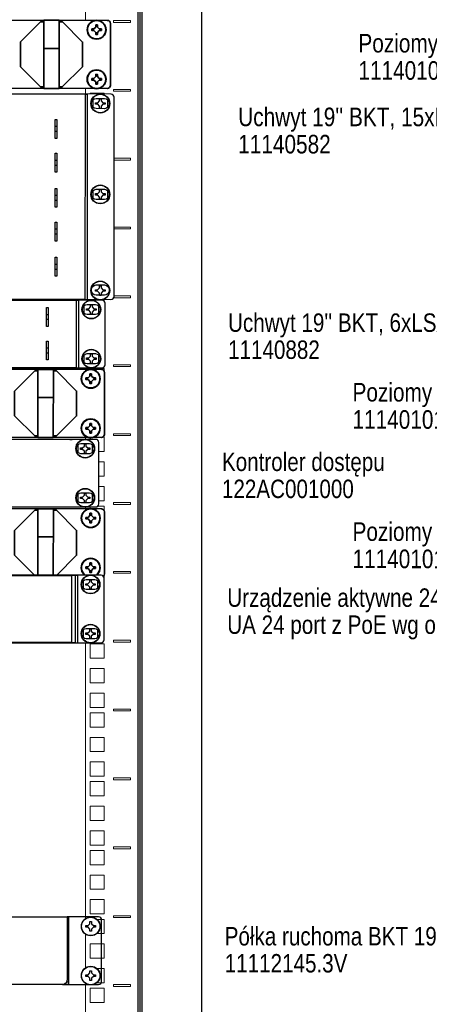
# Model space of a CAD drawing. Header units: millimetres. Extents: x 284 to 42354, y 172 to 67105.
# Tile 7 of 43: x 11012 to 14053, y 7841 to 15155. Entities that reach past the tile are written whole.
import ezdxf
from ezdxf.enums import TextEntityAlignment as Align

# ---------------------------------------------------------------- set-up
doc = ezdxf.new("R2010")
doc.units = ezdxf.units.MM
for name, color, linetype, lineweight in [('2DE_BKT_pp', 7, 'Continuous', 35), ('2DE_OBJ_BKT-pp', 93, 'Continuous', 25), ('2DE_TXT', 53, 'Continuous', 15), ('CP_DETAL', 33, 'Continuous', 9)]:
    doc.layers.add(name, color=color, linetype=linetype, lineweight=lineweight)
doc.layers.add('CP_WIPEOUT', color=7, linetype='Continuous')
doc.styles.add('CP_ATTR', font='ARIAL.TTF')

# ---------------------------------------------------------------- blocks, each defined once
blk = doc.blocks.new('2d_bkt_switchward_1_08_52m2dvd')
for points in [[(560, 1940.5), (560, 49.5), (600, 49.5), (600, 1940.5), (560, 1940.5)], [(559, 60), (559, 1930), (559, 1930)], [(561.5, 49.55), (561.5, 1931.51), (561.5, 1931.51)]]:
    blk.add_lwpolyline(points)
at = {"layer": 'CP_DETAL'}
for points in [[(525, 60), (525, 1930), (525, 1930)], [(527.9, 1028), (537.1, 1028), (537.1, 1037.2), (527.9, 1037.2), (527.9, 1028)], [(543.1, 1039.55), (554.1, 1039.55), (554.1, 1038.35), (543.1, 1038.35), (543.1, 1039.55)], [(527.9, 1012.13), (537.1, 1012.13), (537.1, 1021.33), (527.9, 1021.33), (527.9, 1012.13)], [(527.9, 996.25), (537.1, 996.25), (537.1, 1005.45), (527.9, 1005.45), (527.9, 996.25)], [(527.9, 983.55), (537.1, 983.55), (537.1, 992.75), (527.9, 992.75), (527.9, 983.55)], [(543.1, 995.1), (554.1, 995.1), (554.1, 993.9), (543.1, 993.9), (543.1, 995.1)], [(527.9, 967.68), (537.1, 967.68), (537.1, 976.88), (527.9, 976.88), (527.9, 967.68)], [(527.9, 951.8), (537.1, 951.8), (537.1, 961), (527.9, 961), (527.9, 951.8)], [(527.9, 939.1), (537.1, 939.1), (537.1, 948.3), (527.9, 948.3), (527.9, 939.1)], [(543.1, 950.65), (554.1, 950.65), (554.1, 949.45), (543.1, 949.45), (543.1, 950.65)], [(527.9, 923.23), (537.1, 923.23), (537.1, 932.43), (527.9, 932.43), (527.9, 923.23)], [(527.9, 907.35), (537.1, 907.35), (537.1, 916.55), (527.9, 916.55), (527.9, 907.35)], [(527.9, 894.65), (537.1, 894.65), (537.1, 903.85), (527.9, 903.85), (527.9, 894.65)], [(543.1, 906.2), (554.1, 906.2), (554.1, 905), (543.1, 905), (543.1, 906.2)], [(527.9, 878.78), (537.1, 878.78), (537.1, 887.98), (527.9, 887.98), (527.9, 878.78)], [(527.9, 862.9), (537.1, 862.9), (537.1, 872.1), (527.9, 872.1), (527.9, 862.9)], [(527.9, 850.2), (537.1, 850.2), (537.1, 859.4), (527.9, 859.4), (527.9, 850.2)], [(543.1, 861.75), (554.1, 861.75), (554.1, 860.55), (543.1, 860.55), (543.1, 861.75)], [(527.9, 834.33), (537.1, 834.33), (537.1, 843.53), (527.9, 843.53), (527.9, 834.33)], [(527.9, 818.45), (537.1, 818.45), (537.1, 827.65), (527.9, 827.65), (527.9, 818.45)], [(527.9, 805.75), (537.1, 805.75), (537.1, 814.95), (527.9, 814.95), (527.9, 805.75)], [(543.1, 817.3), (554.1, 817.3), (554.1, 816.1), (543.1, 816.1), (543.1, 817.3)], [(527.9, 789.88), (537.1, 789.88), (537.1, 799.08), (527.9, 799.08), (527.9, 789.88)], [(527.9, 774), (537.1, 774), (537.1, 783.2), (527.9, 783.2), (527.9, 774)], [(527.9, 761.3), (537.1, 761.3), (537.1, 770.5), (527.9, 770.5), (527.9, 761.3)], [(543.1, 772.85), (554.1, 772.85), (554.1, 771.65), (543.1, 771.65), (543.1, 772.85)], [(527.9, 745.43), (537.1, 745.43), (537.1, 754.63), (527.9, 754.63), (527.9, 745.43)], [(527.9, 729.55), (537.1, 729.55), (537.1, 738.75), (527.9, 738.75), (527.9, 729.55)], [(527.9, 716.85), (537.1, 716.85), (537.1, 726.05), (527.9, 726.05), (527.9, 716.85)], [(543.1, 728.4), (554.1, 728.4), (554.1, 727.2), (543.1, 727.2), (543.1, 728.4)], [(527.9, 700.98), (537.1, 700.98), (537.1, 710.18), (527.9, 710.18), (527.9, 700.98)], [(527.9, 685.1), (537.1, 685.1), (537.1, 694.3), (527.9, 694.3), (527.9, 685.1)], [(527.9, 672.4), (537.1, 672.4), (537.1, 681.6), (527.9, 681.6), (527.9, 672.4)], [(543.1, 683.95), (554.1, 683.95), (554.1, 682.75), (543.1, 682.75), (543.1, 683.95)], [(527.9, 656.53), (537.1, 656.53), (537.1, 665.72), (527.9, 665.72), (527.9, 656.53)], [(527.9, 640.65), (537.1, 640.65), (537.1, 649.85), (527.9, 649.85), (527.9, 640.65)], [(527.9, 627.95), (537.1, 627.95), (537.1, 637.15), (527.9, 637.15), (527.9, 627.95)], [(543.1, 639.5), (554.1, 639.5), (554.1, 638.3), (543.1, 638.3), (543.1, 639.5)], [(527.9, 612.08), (537.1, 612.08), (537.1, 621.28), (527.9, 621.28), (527.9, 612.08)], [(527.9, 596.2), (537.1, 596.2), (537.1, 605.4), (527.9, 605.4), (527.9, 596.2)], [(527.9, 583.5), (537.1, 583.5), (537.1, 592.7), (527.9, 592.7), (527.9, 583.5)], [(543.1, 595.05), (554.1, 595.05), (554.1, 593.85), (543.1, 593.85), (543.1, 595.05)], [(527.9, 567.63), (537.1, 567.63), (537.1, 576.83), (527.9, 576.83), (527.9, 567.63)], [(527.9, 551.75), (537.1, 551.75), (537.1, 560.95), (527.9, 560.95), (527.9, 551.75)], [(527.9, 539.05), (537.1, 539.05), (537.1, 548.25), (527.9, 548.25), (527.9, 539.05)], [(543.1, 550.6), (554.1, 550.6), (554.1, 549.4), (543.1, 549.4), (543.1, 550.6)], [(527.9, 523.18), (537.1, 523.18), (537.1, 532.38), (527.9, 532.38), (527.9, 523.18)], [(527.9, 507.3), (537.1, 507.3), (537.1, 516.5), (527.9, 516.5), (527.9, 507.3)], [(527.9, 494.6), (537.1, 494.6), (537.1, 503.8), (527.9, 503.8), (527.9, 494.6)], [(543.1, 506.15), (554.1, 506.15), (554.1, 504.95), (543.1, 504.95), (543.1, 506.15)], [(527.9, 478.73), (537.1, 478.73), (537.1, 487.92), (527.9, 487.92), (527.9, 478.73)], [(527.9, 462.85), (537.1, 462.85), (537.1, 472.05), (527.9, 472.05), (527.9, 462.85)], [(527.9, 450.15), (537.1, 450.15), (537.1, 459.35), (527.9, 459.35), (527.9, 450.15)], [(543.1, 461.7), (554.1, 461.7), (554.1, 460.5), (543.1, 460.5), (543.1, 461.7)], [(527.9, 434.28), (537.1, 434.28), (537.1, 443.48), (527.9, 443.48), (527.9, 434.28)], [(527.9, 418.4), (537.1, 418.4), (537.1, 427.6), (527.9, 427.6), (527.9, 418.4)], [(527.9, 405.7), (537.1, 405.7), (537.1, 414.9), (527.9, 414.9), (527.9, 405.7)], [(543.1, 417.25), (554.1, 417.25), (554.1, 416.05), (543.1, 416.05), (543.1, 417.25)]]:
    blk.add_lwpolyline(points, dxfattribs=at)
at = {"style": 'CP_ATTR', "flags": 9}
for tag in ['ARTICLE', 'PRODUCT-TYPE', 'PRODUCER', 'CHARACTER', 'OTHER']:
    blk.add_attdef(tag, text='', height=0.00005, dxfattribs=at).set_placement((67.41, 67.69), align=Align.MIDDLE_LEFT)
at = {"layer": '2DE_TXT', "style": 'CP_ATTR', "width": 0.8}
for tag, p in [('NAME', (-3.39, 2020.54)), ('ORDER-NO', (-3.39, 2002.94))]:
    blk.add_attdef(tag, text='', height=10, dxfattribs=at).set_placement(p, align=Align.MIDDLE_LEFT)
blk = doc.blocks.new('2d_n_bkt_1_134_f9ox6sg')
at = {"layer": '2DE_TXT', "style": 'CP_ATTR', "width": 0.8}
for tag, p in [('NAME', (553.7, -8.55)), ('ORDER-NO', (553.7, -26.15))]:
    blk.add_attdef(tag, text='', height=12, dxfattribs=at).set_placement(p, align=Align.MIDDLE_LEFT)
blk.add_wipeout([(-8.9, 4.05), (-8.9, -124.5), (-6.9, -126.4), (471.7, -126.4), (473.7, -124.4), (473.7, 4.05), (471.7, 6.05), (-6.9, 6.05)]).dxf.layer = 'CP_WIPEOUT'
for p, q in [((436.72, -14.88), (435.72, -14.88)), ((436.72, -18.08), (435.72, -18.08)), ((436.72, -36.68), (435.72, -36.68)), ((436.72, -39.88), (435.72, -39.88)), ((436.72, -59.33), (435.72, -59.33)), ((436.72, -62.53), (435.72, -62.53)), ((436.72, -81.13), (435.72, -81.13)), ((436.72, -84.33), (435.72, -84.33)), ((436.72, -103.78), (435.72, -103.78)), ((436.72, -106.98), (435.72, -106.98))]:
    blk.add_line(p, q)
for points in [[(9.9, 6.05), (454.9, 6.05), (454.9, -126.4), (9.9, -126.4)], [(436.72, -22.47), (435.72, -22.47), (435.72, -10.27), (436.72, -10.27)], [(436.72, -44.27), (435.72, -44.27), (435.72, -32.07), (436.72, -32.07)], [(436.72, -66.92), (435.72, -66.92), (435.72, -54.72), (436.72, -54.72)], [(436.72, -88.72), (435.72, -88.72), (435.72, -76.52), (436.72, -76.52)], [(436.72, -111.37), (435.72, -111.37), (435.72, -99.17), (436.72, -99.17)]]:
    blk.add_lwpolyline(points, close=True)
at = {"style": 'CP_ATTR', "flags": 1}
for tag in ['ARTICLE', 'PRODUCT-TYPE', 'PRODUCER', 'CHARACTER', 'OTHER']:
    blk.add_attdef(tag, text='', height=0.00005, dxfattribs=at).set_placement((0, 0), align=Align.MIDDLE_LEFT)
for points in [[(464.8, 5.95), (463.26, 5.75), (461.82, 5.15), (460.59, 4.21), (459.65, 2.97), (459.05, 1.54), (458.85, 0), (459.05, -1.54), (459.65, -2.98), (460.59, -4.21), (461.82, -5.15), (463.26, -5.75), (464.8, -5.95), (466.34, -5.75), (467.77, -5.15), (469.01, -4.21), (469.95, -2.98), (470.55, -1.54), (470.75, 0), (470.55, 1.54), (469.95, 2.97), (469.01, 4.21), (467.77, 5.15), (466.34, 5.75)], [(464.8, -52.67), (463.26, -52.87), (461.82, -53.47), (460.59, -54.41), (459.65, -55.64), (459.05, -57.08), (458.85, -58.62), (459.05, -60.16), (459.65, -61.59), (460.59, -62.83), (461.82, -63.77), (463.26, -64.37), (464.8, -64.57), (466.34, -64.37), (467.77, -63.77), (469.01, -62.83), (469.95, -61.59), (470.55, -60.16), (470.75, -58.62), (470.55, -57.08), (469.95, -55.64), (469.01, -54.41), (467.77, -53.47), (466.34, -52.87)], [(464.8, -114.7), (463.26, -114.9), (461.82, -115.5), (460.59, -116.44), (459.65, -117.68), (459.05, -119.11), (458.85, -120.65), (459.05, -122.19), (459.65, -123.63), (460.59, -124.86), (461.82, -125.8), (463.26, -126.4), (464.8, -126.6), (466.34, -126.4), (467.77, -125.8), (469.01, -124.86), (469.95, -123.63), (470.55, -122.19), (470.75, -120.65), (470.55, -119.11), (469.95, -117.68), (469.01, -116.44), (467.77, -115.5), (466.34, -114.9)]]:
    blk.add_wipeout(points).dxf.layer = 'CP_WIPEOUT'
for p, q in [((454.9, 6.05), (456.38, 6.05)), ((456.38, 6.05), (456.38, -126.4)), ((460.2, -2.63), (460.2, 2.62)), ((469.4, 2.63), (469.4, -2.63)), ((460.2, -61.25), (460.2, -55.99)), ((469.4, -55.99), (469.4, -61.25))]:
    blk.add_line(p, q)
for points in [[(-6.9, -126.4), (-6.9, -126.4), (-6.9, -126.4), (-6.9, -126.4), (471.7, -126.4), (471.7, -126.4), (471.7, -126.4, 0.365903), (473.7, -124.4), (473.7, -124.4), (473.7, 4.05, 0.414021), (471.7, 6.05), (471.7, 6.05), (-6.9, 6.05, 0.457803), (-8.9, 4.05), (-8.9, 4.05), (-8.9, -124.18, 0.383758), (-6.9, -126.4), (-6.9, -126.4)], [(462.05, 3.3), (462.05, 3.3), (467.55, 3.3, -0.401538), (470.55, 0.3), (470.55, 0.3), (470.55, -0.3, -0.401538), (467.55, -3.3), (467.55, -3.3), (462.05, -3.3, -0.401538), (459.05, -0.3), (459.05, -0.3), (459.05, 0.2, -0.409645), (462.05, 3.3), (462.05, 3.3)], [(462.05, -55.32), (462.05, -55.32), (467.55, -55.32, -0.401538), (470.55, -58.32), (470.55, -58.32), (470.55, -58.92, -0.401538), (467.55, -61.92), (467.55, -61.92), (462.05, -61.92, -0.401538), (459.05, -58.92), (459.05, -58.92), (459.05, -58.42, -0.409645), (462.05, -55.32), (462.05, -55.32)], [(462.05, -117.05), (462.05, -117.05), (467.55, -117.05, -0.401538), (470.55, -120.05), (470.55, -120.05), (470.55, -120.65, -0.401538), (467.55, -123.65), (467.55, -123.65), (462.05, -123.65, -0.401538), (459.05, -120.65), (459.05, -120.65), (459.05, -120.15, -0.409645), (462.05, -117.05), (462.05, -117.05)]]:
    blk.add_lwpolyline(points, format="xyb")
for points in [[(461.7, 0.5), (463.1, 0.5), (464.3, 1.7), (464.3, 3.1), (465.3, 3.1), (465.3, 1.7), (466.5, 0.5), (467.9, 0.5), (467.9, -0.5), (466.5, -0.5), (465.3, -1.7), (465.3, -3.1), (464.3, -3.1), (464.3, -1.7), (463.1, -0.5), (461.7, -0.5), (461.7, 0.5)], [(461.7, -58.12), (463.1, -58.12), (464.3, -56.92), (464.3, -55.52), (465.3, -55.52), (465.3, -56.92), (466.5, -58.12), (467.9, -58.12), (467.9, -59.12), (466.5, -59.12), (465.3, -60.32), (465.3, -61.72), (464.3, -61.72), (464.3, -60.32), (463.1, -59.12), (461.7, -59.12), (461.7, -58.12)], [(461.7, -120.15), (463.1, -120.15), (464.3, -118.95), (464.3, -117.55), (465.3, -117.55), (465.3, -118.95), (466.5, -120.15), (467.9, -120.15), (467.9, -121.15), (466.5, -121.15), (465.3, -122.35), (465.3, -123.75), (464.3, -123.75), (464.3, -122.35), (463.1, -121.15), (461.7, -121.15), (461.7, -120.15)]]:
    blk.add_lwpolyline(points)
for centre, radius in [((464.8, 0), 6.1), ((464.8, 0), 5.95), ((464.8, -58.62), 6.1), ((464.8, -58.62), 5.95), ((464.8, -120.65), 6.1), ((464.8, -120.65), 5.95)]:
    blk.add_circle(centre, radius)
blk = doc.blocks.new('2d_n_bkt_1_132_fuhk3d1')
at = {"layer": '2DE_TXT', "style": 'CP_ATTR', "width": 0.8}
for tag, p in [('NAME', (553.7, -8.55)), ('ORDER-NO', (553.7, -26.15))]:
    blk.add_attdef(tag, text='', height=12, dxfattribs=at).set_placement(p, align=Align.MIDDLE_LEFT)
blk.add_wipeout([(-6.9, 6.05), (471.7, 6.05), (473.7, 4.05), (473.7, -35.95), (471.7, -37.95), (-6.9, -37.95), (-8.9, -36.05), (-8.9, 4.05)]).dxf.layer = 'CP_WIPEOUT'
for p, q in [((436.74, -3.36), (435.74, -3.36)), ((436.74, -6.56), (435.74, -6.56)), ((436.74, -25.16), (435.74, -25.16)), ((436.74, -28.36), (435.74, -28.36))]:
    blk.add_line(p, q)
for points in [[(9.9, 6.05), (454.9, 6.05), (454.9, -37.95), (9.9, -37.95)], [(436.74, -10.95), (435.74, -10.95), (435.74, 1.25), (436.74, 1.25)], [(436.74, -32.75), (435.74, -32.75), (435.74, -20.55), (436.74, -20.55)]]:
    blk.add_lwpolyline(points, close=True)
at = {"style": 'CP_ATTR', "flags": 1}
for tag in ['ARTICLE', 'PRODUCT-TYPE', 'PRODUCER', 'CHARACTER', 'OTHER']:
    blk.add_attdef(tag, text='', height=0.00005, dxfattribs=at).set_placement((0, 0), align=Align.MIDDLE_LEFT)
for points in [[(464.8, 5.95), (463.26, 5.75), (461.82, 5.15), (460.59, 4.21), (459.65, 2.97), (459.05, 1.54), (458.85, 0), (459.05, -1.54), (459.65, -2.98), (460.59, -4.21), (461.82, -5.15), (463.26, -5.75), (464.8, -5.95), (466.34, -5.75), (467.77, -5.15), (469.01, -4.21), (469.95, -2.98), (470.55, -1.54), (470.75, 0), (470.55, 1.54), (469.95, 2.97), (469.01, 4.21), (467.77, 5.15), (466.34, 5.75)], [(464.8, -26.05), (463.26, -26.25), (461.83, -26.85), (460.59, -27.79), (459.65, -29.02), (459.05, -30.46), (458.85, -32), (459.05, -33.54), (459.65, -34.97), (460.59, -36.21), (461.83, -37.15), (463.26, -37.75), (464.8, -37.95), (466.34, -37.75), (467.78, -37.15), (469.01, -36.21), (469.95, -34.97), (470.55, -33.54), (470.75, -32), (470.55, -30.46), (469.95, -29.02), (469.01, -27.79), (467.78, -26.85), (466.34, -26.25)]]:
    blk.add_wipeout(points).dxf.layer = 'CP_WIPEOUT'
for p, q in [((454.9, 6.05), (456.38, 6.05)), ((456.38, 6.05), (456.38, -37.95)), ((460.2, -2.63), (460.2, 2.62)), ((469.4, 2.63), (469.4, -2.63)), ((460.2, -34.63), (460.2, -29.38)), ((469.4, -29.37), (469.4, -34.63))]:
    blk.add_line(p, q)
for points in [[(-6.9, -37.95), (-6.9, -37.95), (-6.9, -37.95), (-6.9, -37.95), (471.7, -37.95), (471.7, -37.95), (471.7, -37.95, 0.41425), (473.7, -35.95), (473.7, -35.95), (473.7, 4.05, 0.414021), (471.7, 6.05), (471.7, 6.05), (-6.9, 6.05, 0.457803), (-8.9, 4.05), (-8.9, 4.05), (-8.9, -36.05, 0.414214), (-6.9, -37.95), (-6.9, -37.95)], [(462.05, 3.3), (462.05, 3.3), (467.55, 3.3, -0.401538), (470.55, 0.3), (470.55, 0.3), (470.55, -0.3, -0.401538), (467.55, -3.3), (467.55, -3.3), (462.05, -3.3, -0.401538), (459.05, -0.3), (459.05, -0.3), (459.05, 0.2, -0.409645), (462.05, 3.3), (462.05, 3.3)], [(462.05, -28.7), (462.05, -28.7), (467.55, -28.7, -0.401538), (470.55, -31.7), (470.55, -31.7), (470.55, -32.3, -0.401538), (467.55, -35.3), (467.55, -35.3), (462.05, -35.3, -0.401538), (459.05, -32.3), (459.05, -32.3), (459.05, -31.8, -0.409645), (462.05, -28.7), (462.05, -28.7)]]:
    blk.add_lwpolyline(points, format="xyb")
for points in [[(461.7, 0.5), (463.1, 0.5), (464.3, 1.7), (464.3, 3.1), (465.3, 3.1), (465.3, 1.7), (466.5, 0.5), (467.9, 0.5), (467.9, -0.5), (466.5, -0.5), (465.3, -1.7), (465.3, -3.1), (464.3, -3.1), (464.3, -1.7), (463.1, -0.5), (461.7, -0.5), (461.7, 0.5)], [(461.7, -31.5), (463.1, -31.5), (464.3, -30.3), (464.3, -28.9), (465.3, -28.9), (465.3, -30.3), (466.5, -31.5), (467.9, -31.5), (467.9, -32.5), (466.5, -32.5), (465.3, -33.7), (465.3, -35.1), (464.3, -35.1), (464.3, -33.7), (463.1, -32.5), (461.7, -32.5), (461.7, -31.5)]]:
    blk.add_lwpolyline(points)
for centre, radius in [((464.8, 0), 6.1), ((464.8, 0), 5.95), ((464.8, -32), 6.1), ((464.8, -32), 5.95)]:
    blk.add_circle(centre, radius)
blk = doc.blocks.new('2hpn_bkt_138_5sy0dho')
blk.add_wipeout([(-8.9, 3.51), (-6.9, 6.05), (471.7, 6.05), (473.7, 4.05), (473.7, -35.95), (471.7, -37.95), (-6.9, -37.95), (-8.9, -36.05)]).dxf.layer = 'CP_WIPEOUT'
for p, q in [((460.2, -2.63), (460.2, 2.62)), ((469.4, 2.63), (469.4, -2.63)), ((460.2, -34.63), (460.2, -29.38)), ((469.4, -29.37), (469.4, -34.63))]:
    blk.add_line(p, q)
for points in [[(-6.9, -37.95), (-6.9, -37.95), (-6.9, -37.95), (-6.9, -37.95), (471.7, -37.95), (471.7, -37.95), (471.7, -37.95, 0.41425), (473.7, -35.95), (473.7, -35.95), (473.7, 4.05, 0.414021), (471.7, 6.05), (471.7, 6.05), (-6.9, 6.05, 0.457803), (-8.9, 4.05), (-8.9, 4.05), (-8.9, -36.05, 0.414214), (-6.9, -37.95), (-6.9, -37.95)], [(462.05, 3.3), (462.05, 3.3), (467.55, 3.3, -0.401538), (470.55, 0.3), (470.55, 0.3), (470.55, -0.3, -0.401538), (467.55, -3.3), (467.55, -3.3), (462.05, -3.3, -0.401538), (459.05, -0.3), (459.05, -0.3), (459.05, 0.2, -0.409645), (462.05, 3.3), (462.05, 3.3)], [(462.05, -28.7), (462.05, -28.7), (467.55, -28.7, -0.401538), (470.55, -31.7), (470.55, -31.7), (470.55, -32.3, -0.401538), (467.55, -35.3), (467.55, -35.3), (462.05, -35.3, -0.401538), (459.05, -32.3), (459.05, -32.3), (459.05, -31.8, -0.409645), (462.05, -28.7), (462.05, -28.7)]]:
    blk.add_lwpolyline(points, format="xyb")
for points in [[(430.7, 5.05), (428.7, 5.05), (415.7, -7.95), (415.7, -23.95), (428.7, -36.95), (430.7, -36.95)], [(430.7, 6.05), (430.7, -37.95), (440.7, -37.95)], [(430.7, 6.05), (440.7, 6.05), (440.7, -37.95)], [(440.7, 5.05), (442.7, 5.05), (455.7, -7.95), (455.7, -23.95), (442.7, -36.95), (440.7, -36.95)], [(430.7, -12.12), (440.7, -12.12)]]:
    blk.add_lwpolyline(points)
at = {"linetype": 'ByBlock', "style": 'CP_ATTR', "flags": 9}
for tag in ['ARTICLE', 'PRODUCER']:
    blk.add_attdef(tag, text='', height=0.00005, dxfattribs=at).set_placement((0, 0), align=Align.MIDDLE_LEFT)
for points in [[(464.8, 5.95), (463.26, 5.75), (461.82, 5.15), (460.59, 4.21), (459.65, 2.97), (459.05, 1.54), (458.85, 0), (459.05, -1.54), (459.65, -2.98), (460.59, -4.21), (461.82, -5.15), (463.26, -5.75), (464.8, -5.95), (466.34, -5.75), (467.77, -5.15), (469.01, -4.21), (469.95, -2.98), (470.55, -1.54), (470.75, 0), (470.55, 1.54), (469.95, 2.97), (469.01, 4.21), (467.77, 5.15), (466.34, 5.75)], [(464.8, -26.05), (463.26, -26.25), (461.83, -26.85), (460.59, -27.79), (459.65, -29.02), (459.05, -30.46), (458.85, -32), (459.05, -33.54), (459.65, -34.97), (460.59, -36.21), (461.83, -37.15), (463.26, -37.75), (464.8, -37.95), (466.34, -37.75), (467.78, -37.15), (469.01, -36.21), (469.95, -34.97), (470.55, -33.54), (470.75, -32), (470.55, -30.46), (469.95, -29.02), (469.01, -27.79), (467.78, -26.85), (466.34, -26.25)]]:
    blk.add_wipeout(points).dxf.layer = 'CP_WIPEOUT'
for points in [[(461.7, 0.5), (463.1, 0.5), (464.3, 1.7), (464.3, 3.1), (465.3, 3.1), (465.3, 1.7), (466.5, 0.5), (467.9, 0.5), (467.9, -0.5), (466.5, -0.5), (465.3, -1.7), (465.3, -3.1), (464.3, -3.1), (464.3, -1.7), (463.1, -0.5), (461.7, -0.5), (461.7, 0.5)], [(461.7, -31.5), (463.1, -31.5), (464.3, -30.3), (464.3, -28.9), (465.3, -28.9), (465.3, -30.3), (466.5, -31.5), (467.9, -31.5), (467.9, -32.5), (466.5, -32.5), (465.3, -33.7), (465.3, -35.1), (464.3, -35.1), (464.3, -33.7), (463.1, -32.5), (461.7, -32.5), (461.7, -31.5)]]:
    blk.add_lwpolyline(points)
for centre, radius in [((464.8, 0), 6.1), ((464.8, 0), 5.95), ((464.8, -32), 6.1), ((464.8, -32), 5.95)]:
    blk.add_circle(centre, radius)
blk = doc.blocks.new('2d_n_bkt_1_901_5r5r3j6')
at = {"layer": '2DE_TXT', "style": 'CP_ATTR', "width": 0.8}
for tag, p in [('NAME', (553.7, -8.55)), ('ORDER-NO', (553.7, -26.15))]:
    blk.add_attdef(tag, text='', height=12, dxfattribs=at).set_placement(p, align=Align.MIDDLE_LEFT)
blk.add_wipeout([(-6.9, 6.05), (471.7, 6.05), (473.7, 4.05), (473.7, -35.95), (471.7, -37.95), (-6.9, -37.95), (-8.9, -36.05), (-8.9, 4.05)]).dxf.layer = 'CP_WIPEOUT'
at = {"style": 'CP_ATTR', "flags": 1}
for tag in ['OTHER', 'CHARACTER', 'PRODUCER', 'PRODUCT-TYPE', 'ARTICLE']:
    blk.add_attdef(tag, text='', height=0.00005, dxfattribs=at).set_placement((0, 0), align=Align.MIDDLE_LEFT)
for points in [[(464.8, 5.95), (463.26, 5.75), (461.82, 5.15), (460.59, 4.21), (459.65, 2.97), (459.05, 1.54), (458.85, 0), (459.05, -1.54), (459.65, -2.98), (460.59, -4.21), (461.82, -5.15), (463.26, -5.75), (464.8, -5.95), (466.34, -5.75), (467.77, -5.15), (469.01, -4.21), (469.95, -2.98), (470.55, -1.54), (470.75, 0), (470.55, 1.54), (469.95, 2.97), (469.01, 4.21), (467.77, 5.15), (466.34, 5.75)], [(464.8, -26.05), (463.26, -26.25), (461.83, -26.85), (460.59, -27.79), (459.65, -29.02), (459.05, -30.46), (458.85, -32), (459.05, -33.54), (459.65, -34.97), (460.59, -36.21), (461.83, -37.15), (463.26, -37.75), (464.8, -37.95), (466.34, -37.75), (467.78, -37.15), (469.01, -36.21), (469.95, -34.97), (470.55, -33.54), (470.75, -32), (470.55, -30.46), (469.95, -29.02), (469.01, -27.79), (467.78, -26.85), (466.34, -26.25)]]:
    blk.add_wipeout(points).dxf.layer = 'CP_WIPEOUT'
for p, q in [((454.9, 6.05), (456.38, 6.05)), ((460.2, -2.63), (460.2, 2.62)), ((469.4, 2.63), (469.4, -2.63)), ((460.2, -34.63), (460.2, -29.38)), ((469.4, -29.37), (469.4, -34.63))]:
    blk.add_line(p, q)
for points in [[(-6.9, -37.95), (-6.9, -37.95), (-6.9, -37.95), (-6.9, -37.95), (471.7, -37.95), (471.7, -37.95), (471.7, -37.95, 0.41425), (473.7, -35.95), (473.7, -35.95), (473.7, 4.05, 0.414021), (471.7, 6.05), (471.7, 6.05), (-6.9, 6.05, 0.457803), (-8.9, 4.05), (-8.9, 4.05), (-8.9, -36.05, 0.414214), (-6.9, -37.95), (-6.9, -37.95)], [(462.05, 3.3), (462.05, 3.3), (467.55, 3.3, -0.401538), (470.55, 0.3), (470.55, 0.3), (470.55, -0.3, -0.401538), (467.55, -3.3), (467.55, -3.3), (462.05, -3.3, -0.401538), (459.05, -0.3), (459.05, -0.3), (459.05, 0.2, -0.409645), (462.05, 3.3), (462.05, 3.3)], [(462.05, -28.7), (462.05, -28.7), (467.55, -28.7, -0.401538), (470.55, -31.7), (470.55, -31.7), (470.55, -32.3, -0.401538), (467.55, -35.3), (467.55, -35.3), (462.05, -35.3, -0.401538), (459.05, -32.3), (459.05, -32.3), (459.05, -31.8, -0.409645), (462.05, -28.7), (462.05, -28.7)]]:
    blk.add_lwpolyline(points, format="xyb")
for points in [[(461.7, 0.5), (463.1, 0.5), (464.3, 1.7), (464.3, 3.1), (465.3, 3.1), (465.3, 1.7), (466.5, 0.5), (467.9, 0.5), (467.9, -0.5), (466.5, -0.5), (465.3, -1.7), (465.3, -3.1), (464.3, -3.1), (464.3, -1.7), (463.1, -0.5), (461.7, -0.5), (461.7, 0.5)], [(461.7, -31.5), (463.1, -31.5), (464.3, -30.3), (464.3, -28.9), (465.3, -28.9), (465.3, -30.3), (466.5, -31.5), (467.9, -31.5), (467.9, -32.5), (466.5, -32.5), (465.3, -33.7), (465.3, -35.1), (464.3, -35.1), (464.3, -33.7), (463.1, -32.5), (461.7, -32.5), (461.7, -31.5)]]:
    blk.add_lwpolyline(points)
for centre, radius in [((464.8, 0), 6.1), ((464.8, 0), 5.95), ((464.8, -32), 6.1), ((464.8, -32), 5.95)]:
    blk.add_circle(centre, radius)
blk = doc.blocks.new('2d_bkt_switchgear_500_zn9dun3')
for points in [[(10.6, 6.05), (453.6, 6.05), (452.6, 6.05), (452.6, -34.95, -0.414214), (449.6, -37.95), (453.6, -37.95), (10.6, -37.95), (14.6, -37.95, -0.447487), (11.6, -34.95), (11.6, 6.05)], [(473.1, 6.05), (453.6, 6.05), (453.6, -37.95), (473.1, -37.95, 0.414214), (475.1, -35.95), (475.1, 4.05, 0.414214), (473.1, 6.05, 0.414214)]]:
    blk.add_lwpolyline(points, format="xyb")
blk.add_lwpolyline([(453.6, -36.45), (452.2, -36.45)])
at = {"linetype": 'ByBlock', "style": 'CP_ATTR', "flags": 9}
for tag in ['OTHER', 'CHARACTER', 'PRODUCER', 'PRODUCT-TYPE', 'ARTICLE']:
    blk.add_attdef(tag, text='', height=0.00005, dxfattribs=at).set_placement((-0.49, 0.03), align=Align.MIDDLE_LEFT)
at = {"layer": '2DE_TXT', "lineweight": -2, "style": 'CP_ATTR', "width": 0.8}
for tag, p in [('NAME', (603.26, -6.58)), ('ORDER-NO', (603.26, -24.18))]:
    blk.add_attdef(tag, text='', height=10, dxfattribs=at).set_placement(p, align=Align.MIDDLE_LEFT)
blk = doc.blocks.new('2D_BKT_switchgear_102')
at = {"lineweight": 0, "style": 'CP_ATTR'}
for tag in ['ORDER-NO', 'NAME']:
    blk.add_attdef(tag, text='', height=0.00005, dxfattribs=at).set_placement((-0.09, -0.02), align=Align.MIDDLE_LEFT)
at = {"linetype": 'ByBlock', "style": 'CP_ATTR', "flags": 9}
for tag in ['ARTICLE', 'PRODUCT-TYPE', 'PRODUCER', 'CHARACTER', 'OTHER']:
    blk.add_attdef(tag, text='', height=0.00005, dxfattribs=at).set_placement((-0.09, -0.02), align=Align.MIDDLE_LEFT)
blk.add_wipeout([(0, 5.95), (-1.54, 5.75), (-2.98, 5.15), (-4.21, 4.21), (-5.15, 2.97), (-5.75, 1.54), (-5.95, 0), (-5.75, -1.54), (-5.15, -2.98), (-4.21, -4.21), (-2.98, -5.15), (-1.54, -5.75), (0, -5.95), (1.54, -5.75), (2.97, -5.15), (4.21, -4.21), (5.15, -2.98), (5.75, -1.54), (5.95, 0), (5.75, 1.54), (5.15, 2.97), (4.21, 4.21), (2.97, 5.15), (1.54, 5.75)]).dxf.layer = 'CP_WIPEOUT'
blk.add_lwpolyline([(-3.1, 0.5), (-1.7, 0.5), (-0.5, 1.7), (-0.5, 3.1), (0.5, 3.1), (0.5, 1.7), (1.7, 0.5), (3.1, 0.5), (3.1, -0.5), (1.7, -0.5), (0.5, -1.7), (0.5, -3.1), (-0.5, -3.1), (-0.5, -1.7), (-1.7, -0.5), (-3.1, -0.5), (-3.1, 0.5)])
for radius in [6.1, 5.95]:
    blk.add_circle((0, 0), radius)
for tag in ['NAME', 'NUMBER', 'GROUP', 'ARTICLE', 'PRODUCT-TYPE', 'ORDER-NO', 'PRODUCER', 'VOLTAGE', 'POWER', 'CHARACTER', 'OTHER', 'DIMS', 'MATERIAL', 'IP', 'WEIGHT']:
    blk.add_attdef(tag, text='', height=0.00005, dxfattribs=at).set_placement((-0.09, -0.02), align=Align.MIDDLE_LEFT)
blk = doc.blocks.new('2d_n_bkt_1_203_z5y6vz5')
at = {"layer": '2DE_TXT', "style": 'CP_ATTR', "width": 0.8}
for tag, p in [('NAME', (553.7, -8.55)), ('ORDER-NO', (553.7, -26.15))]:
    blk.add_attdef(tag, text='', height=12, dxfattribs=at).set_placement(p, align=Align.MIDDLE_LEFT)
blk.add_wipeout([(-6.9, 6.05), (471.7, 6.05), (473.7, 4.05), (473.7, -35.95), (471.7, -37.95), (-6.9, -37.95), (-8.9, -36.05), (-8.9, 4.05)]).dxf.layer = 'CP_WIPEOUT'
blk.add_lwpolyline([(9.9, 6.05), (454.9, 6.05), (454.9, -37.95), (9.9, -37.95)], close=True)
blk.add_lwpolyline([(12.4, 5.8), (452.4, 5.8), (452.4, -37.7), (12.4, -37.7), (12.4, 5.8)])
at = {"style": 'CP_ATTR', "flags": 1}
for tag in ['ARTICLE', 'PRODUCT-TYPE', 'PRODUCER', 'CHARACTER', 'OTHER']:
    blk.add_attdef(tag, text='', height=0.00005, dxfattribs=at).set_placement((0, 0), align=Align.MIDDLE_LEFT)
for points in [[(464.8, 5.95), (463.26, 5.75), (461.82, 5.15), (460.59, 4.21), (459.65, 2.97), (459.05, 1.54), (458.85, 0), (459.05, -1.54), (459.65, -2.98), (460.59, -4.21), (461.82, -5.15), (463.26, -5.75), (464.8, -5.95), (466.34, -5.75), (467.77, -5.15), (469.01, -4.21), (469.95, -2.98), (470.55, -1.54), (470.75, 0), (470.55, 1.54), (469.95, 2.97), (469.01, 4.21), (467.77, 5.15), (466.34, 5.75)], [(464.8, -26.05), (463.26, -26.25), (461.83, -26.85), (460.59, -27.79), (459.65, -29.02), (459.05, -30.46), (458.85, -32), (459.05, -33.54), (459.65, -34.97), (460.59, -36.21), (461.83, -37.15), (463.26, -37.75), (464.8, -37.95), (466.34, -37.75), (467.78, -37.15), (469.01, -36.21), (469.95, -34.97), (470.55, -33.54), (470.75, -32), (470.55, -30.46), (469.95, -29.02), (469.01, -27.79), (467.78, -26.85), (466.34, -26.25)]]:
    blk.add_wipeout(points).dxf.layer = 'CP_WIPEOUT'
for p, q in [((454.9, 6.05), (456.38, 6.05)), ((456.38, 6.05), (456.38, -37.95)), ((460.2, -2.63), (460.2, 2.62)), ((469.4, 2.63), (469.4, -2.63)), ((460.2, -34.63), (460.2, -29.38)), ((469.4, -29.37), (469.4, -34.63))]:
    blk.add_line(p, q)
for points in [[(-6.9, -37.95), (-6.9, -37.95), (-6.9, -37.95), (-6.9, -37.95), (471.7, -37.95), (471.7, -37.95), (471.7, -37.95, 0.41425), (473.7, -35.95), (473.7, -35.95), (473.7, 4.05, 0.414021), (471.7, 6.05), (471.7, 6.05), (-6.9, 6.05, 0.457803), (-8.9, 4.05), (-8.9, 4.05), (-8.9, -36.05, 0.414214), (-6.9, -37.95), (-6.9, -37.95)], [(462.05, 3.3), (462.05, 3.3), (467.55, 3.3, -0.401538), (470.55, 0.3), (470.55, 0.3), (470.55, -0.3, -0.401538), (467.55, -3.3), (467.55, -3.3), (462.05, -3.3, -0.401538), (459.05, -0.3), (459.05, -0.3), (459.05, 0.2, -0.409645), (462.05, 3.3), (462.05, 3.3)], [(462.05, -28.7), (462.05, -28.7), (467.55, -28.7, -0.401538), (470.55, -31.7), (470.55, -31.7), (470.55, -32.3, -0.401538), (467.55, -35.3), (467.55, -35.3), (462.05, -35.3, -0.401538), (459.05, -32.3), (459.05, -32.3), (459.05, -31.8, -0.409645), (462.05, -28.7), (462.05, -28.7)]]:
    blk.add_lwpolyline(points, format="xyb")
for points in [[(461.7, 0.5), (463.1, 0.5), (464.3, 1.7), (464.3, 3.1), (465.3, 3.1), (465.3, 1.7), (466.5, 0.5), (467.9, 0.5), (467.9, -0.5), (466.5, -0.5), (465.3, -1.7), (465.3, -3.1), (464.3, -3.1), (464.3, -1.7), (463.1, -0.5), (461.7, -0.5), (461.7, 0.5)], [(461.7, -31.5), (463.1, -31.5), (464.3, -30.3), (464.3, -28.9), (465.3, -28.9), (465.3, -30.3), (466.5, -31.5), (467.9, -31.5), (467.9, -32.5), (466.5, -32.5), (465.3, -33.7), (465.3, -35.1), (464.3, -35.1), (464.3, -33.7), (463.1, -32.5), (461.7, -32.5), (461.7, -31.5)]]:
    blk.add_lwpolyline(points)
for centre, radius in [((464.8, 0), 6.1), ((464.8, 0), 5.95), ((464.8, -32), 6.1), ((464.8, -32), 5.95)]:
    blk.add_circle(centre, radius)

msp = doc.modelspace()

# ---------------------------------------------------------------- block references
at = {"layer": '2DE_OBJ_BKT-pp', "xscale": 11.50760455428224, "yscale": 11.50760455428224, "zscale": 11.50760455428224}
msp.add_blockref('2d_bkt_switchward_1_08_52m2dvd', (5459.3, 3185.8, 41413.7), dxfattribs=at)
at = {"layer": '2DE_OBJ_BKT-pp'}
ref = msp.add_blockref('2d_bkt_switchgear_500_zn9dun3', (6196, 8421.7, 46302.6), dxfattribs=dict(at, xscale=11.41779744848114, yscale=11.41779744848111, zscale=11.41779744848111, rotation=359.9997665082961))
ref.add_attrib('NAME', "Półka ruchoma BKT 19'',1U, o gł. 450mm, moc.w czterech pkt RAL 9005 czarny", dxfattribs={"layer": '2DE_TXT', "height": 137.014, "rotation": 359.99977, "style": 'CP_ATTR', "width": 0.8}).set_placement((12534, 8346.5, 46302.6), align=Align.MIDDLE_LEFT)
ref.add_attrib('ORDER-NO', '11112145.3V', dxfattribs={"layer": '2DE_TXT', "height": 137.014, "rotation": 359.99977, "style": 'CP_ATTR', "width": 0.8}).set_placement((12534, 8145.5, 46302.6), align=Align.MIDDLE_LEFT)

# ---------------------------------------------------------------- next in the draw order: block references
at = {"layer": '2DE_BKT_pp'}
ref = msp.add_blockref('2hpn_bkt_138_5sy0dho', (6234.5, 15083.9, 41413.7), dxfattribs=dict(at, xscale=11.50760455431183, yscale=11.50760455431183, zscale=11.50760455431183, rotation=359.9585277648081))
ref.add_attrib('ORDER-NO', '11140101.3', dxfattribs={"layer": '2DE_TXT', "lineweight": 0, "height": 138.09, "rotation": 359.95853, "style": 'CP_ATTR', "width": 0.8}).set_placement((13526.6, 14777.7, 41413.7), align=Align.MIDDLE_LEFT)
ref.add_attrib('NAME', "Poziomy organizator kabli 1U 19'' BKT z tworzywa sztucznego o podwyższonej elastyczności", dxfattribs={"layer": '2DE_TXT', "lineweight": 0, "height": 138.091, "rotation": 359.95853, "style": 'CP_ATTR', "width": 0.8}).set_placement((13526.7, 14980.2, 41413.7), align=Align.MIDDLE_LEFT)
at = {"layer": '2DE_OBJ_BKT-pp', "xscale": 11.51215732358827, "yscale": 11.51215732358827, "zscale": 11.51215732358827, "rotation": 359.9774827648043}
msp.add_blockref('2d_n_bkt_1_134_f9ox6sg', (6260.1, 14533.7, 13.1), dxfattribs=at).add_auto_attribs({'ORDER-NO': '11140582', 'NAME': "Uchwyt 19'' BKT, 15xLSA (na 150 par) 3U - RAL9005"})
at = {"layer": '2DE_OBJ_BKT-pp', "xscale": 11.41779744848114, "yscale": 11.41779744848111, "zscale": 11.41779744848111, "rotation": 359.9997665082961}
for p in [(11539.5, 8419.2, 46302.6), (11539.5, 8053.9, 46302.6)]:
    msp.add_blockref('2D_BKT_switchgear_102', p, dxfattribs=at)

# ---------------------------------------------------------------- next in the draw order: block references
at = {"layer": '2DE_OBJ_BKT-pp', "xscale": 11.41779744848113, "yscale": 11.41779744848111, "zscale": 11.41779744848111, "rotation": 359.9997665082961}
msp.add_blockref('2d_n_bkt_1_132_fuhk3d1', (6236.9, 13001.8, 92592), dxfattribs=at).add_auto_attribs({'ORDER-NO': '11140882', 'NAME': "Uchwyt 19'' BKT, 6xLSA (na 60 par) 1U - RAL9005"})

# ---------------------------------------------------------------- next in the draw order: block references
at = {"layer": '2DE_BKT_pp'}
ref = msp.add_blockref('2hpn_bkt_138_5sy0dho', (6190.7, 12491.3, 92592), dxfattribs=dict(at, xscale=11.50760455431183, yscale=11.50760455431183, zscale=11.50760455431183, rotation=359.9585277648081))
ref.add_attrib('ORDER-NO', '11140101.3', dxfattribs={"layer": '2DE_TXT', "lineweight": 0, "height": 138.09, "rotation": 359.95853, "style": 'CP_ATTR', "width": 0.8}).set_placement((13482.8, 12185.1, 92592), align=Align.MIDDLE_LEFT)
ref.add_attrib('NAME', "Poziomy organizator kabli 1U 19'' BKT z tworzywa sztucznego o podwyższonej elastyczności", dxfattribs={"layer": '2DE_TXT', "lineweight": 0, "height": 138.091, "rotation": 359.95853, "style": 'CP_ATTR', "width": 0.8}).set_placement((13482.9, 12387.6, 92592), align=Align.MIDDLE_LEFT)

# ---------------------------------------------------------------- next in the draw order: block references
at = {"layer": '2DE_OBJ_BKT-pp', "xscale": 11.41779744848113, "yscale": 11.41779744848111, "zscale": 11.41779744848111, "rotation": 359.9997665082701}
msp.add_blockref('2d_n_bkt_1_901_5r5r3j6', (6191.5, 11968.2, 92592), dxfattribs=at).add_auto_attribs({'NAME': 'Kontroler dostępu', 'ORDER-NO': '122AC001000'})

# ---------------------------------------------------------------- next in the draw order: block references
at = {"layer": '2DE_BKT_pp'}
ref = msp.add_blockref('2hpn_bkt_138_5sy0dho', (6190.7, 11455.9, 92592), dxfattribs=dict(at, xscale=11.50760455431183, yscale=11.50760455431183, zscale=11.50760455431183, rotation=359.9585277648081))
ref.add_attrib('ORDER-NO', '11140101.3', dxfattribs={"layer": '2DE_TXT', "lineweight": 0, "height": 138.09, "rotation": 359.95853, "style": 'CP_ATTR', "width": 0.8}).set_placement((13482.8, 11149.7, 92592), align=Align.MIDDLE_LEFT)
ref.add_attrib('NAME', "Poziomy organizator kabli 1U 19'' BKT z tworzywa sztucznego o podwyższonej elastyczności", dxfattribs={"layer": '2DE_TXT', "lineweight": 0, "height": 138.091, "rotation": 359.95853, "style": 'CP_ATTR', "width": 0.8}).set_placement((13482.9, 11352.2, 92592), align=Align.MIDDLE_LEFT)

# ---------------------------------------------------------------- next in the draw order: block references
at = {"layer": '2DE_OBJ_BKT-pp', "xscale": 11.41779744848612, "yscale": 11.41779744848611, "zscale": 11.41779744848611, "rotation": 359.9997665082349}
msp.add_blockref('2d_n_bkt_1_203_z5y6vz5', (6231.1, 10959.3, 92592), dxfattribs=at).add_auto_attribs({'ORDER-NO': 'UA 24 port z PoE wg opisu', 'NAME': 'Urządzenie aktywne 24 porty z PoE'})

doc.saveas('drawing.dxf')
